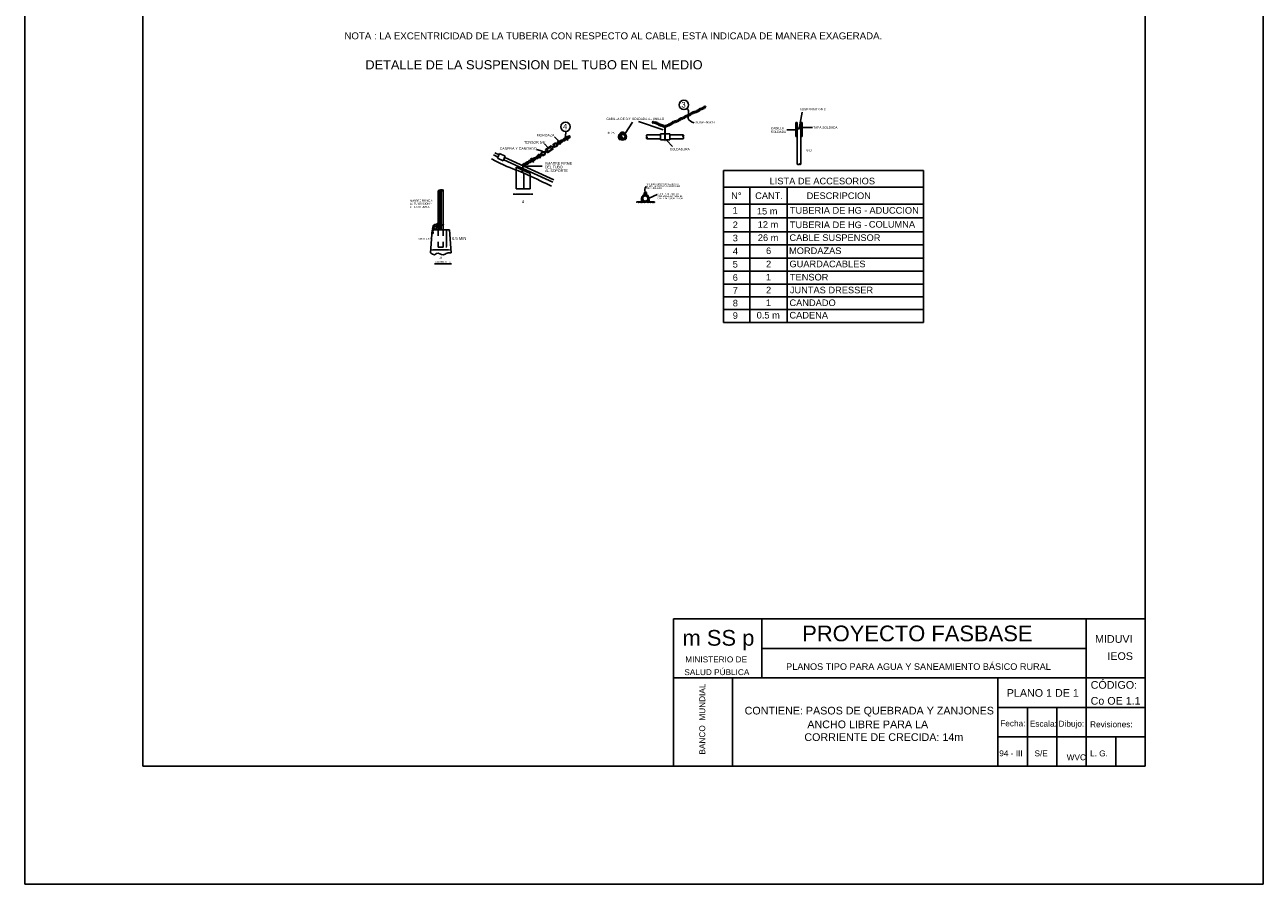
# Model space of a CAD drawing. Header units: metres. Extents: x 2644 to 4131, y 3282 to 4383.
# Tile 11 of 53: x 2880 to 2901, y 4353 to 4368. Entities that reach past the tile are written whole.
import ezdxf
from ezdxf.enums import TextEntityAlignment as Align

# ---------------------------------------------------------------- set-up
doc = ezdxf.new("R2010")
doc.units = ezdxf.units.M
doc.linetypes.add('ACAD_ISO03W100', pattern=[30, 12, -18])
doc.layers.add('Dibujo', color=7, linetype='Continuous')
doc.styles.add('Annotative', font='arial.ttf')
doc.styles.get("Standard").update_dxf_attribs({"font": 'arial.ttf'})
doc.dimstyles.new('gestion', dxfattribs={"dimscale": 0, "dimtxt": 0.025, "dimasz": 0.025, "dimexe": 0.02, "dimexo": 0.07, "dimgap": 0.01, "dimtad": 2, "dimtih": 1, "dimtoh": 1, "dimzin": 0, "dimdsep": 46, "dimtxsty": 'Standard', "dimblk": 'DOT', "dimcen": 0, "dimse1": 1, "dimse2": 1, "dimadec": 0, "dimazin": 0, "dimtm": 1e-09, "dimtfac": 1, "dimtix": 1, "dimtmove": 1, "dimatfit": 0, "dimldrblk": 'DOTSMALL', "dimfxl": 1, "dimtolj": 1, "dimtzin": 0, "dimarcsym": 2})
pattern_1 = [(241, (1793.045991, 3141.129393), (0.00373467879, -0.013024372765), [0.00958076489, -0.00958076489]), (241, (1793.049133, 3141.127651), (0.00373467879, -0.013024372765), [0.00958076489, -0.00958076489]), (241, (1793.052276, 3141.125909), (0.00373467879, -0.013024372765), [0.00958076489, -0.00958076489]), (331, (1793.052742, 3141.124281), (0.013024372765, 0.00373467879), [0.00958076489, -0.00958076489]), (331, (1793.051001, 3141.121139), (0.013024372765, 0.00373467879), [0.00958076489, -0.00958076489]), (331, (1793.049259, 3141.117996), (0.013024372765, 0.00373467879), [0.00958076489, -0.00958076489])]

# ---------------------------------------------------------------- blocks, each defined once
blk = doc.blocks.new('_Dot')
at = {"color": 0, "linetype": 'ByBlock', "lineweight": -2}
blk.add_line((-0.5, 0), (-1, 0), dxfattribs=at)
at = {"color": 0, "linetype": 'ByBlock', "const_width": 0.5}
blk.add_lwpolyline([(-0.25, 0, 1), (0.25, 0, 1)], format="xyb", close=True, dxfattribs=at)
blk = doc.blocks.new('*D669')
at = {"color": 0, "lineweight": -2, "transparency": 16777216}
blk.add_line((2887.014, 4364.337), (2887.014, 4364.096), dxfattribs=at)
at = {"layer": 'Defpoints', "color": 0, "transparency": 16777216}
for p in [(2886.961, 4364.362), (2886.961, 4364.071), (2887.014, 4364.071)]:
    blk.add_point(p, dxfattribs=at)
at = {"color": 0, "lineweight": -2, "transparency": 16777216, "xscale": 0.025, "yscale": 0.025, "zscale": 0.025}
for p, rotation in [((2887.014, 4364.362), 90), ((2887.014, 4364.071), 270)]:
    blk.add_blockref('_Dot', p, dxfattribs=dict(at, rotation=rotation))
at = {"color": 0, "transparency": 16777216, "insert": (2887.232, 4364.217), "char_height": 0.05, "attachment_point": 5}
blk.add_mtext('\\A1;0.5 MIN', dxfattribs=at)
blk = doc.blocks.new('_DotSmall')
at = {"color": 0, "linetype": 'ByBlock', "const_width": 0.5}
blk.add_lwpolyline([(-0.0625, 0, 1), (0.0625, 0, 1)], format="xyb", close=True, dxfattribs=at)
blk = doc.blocks.new('*D670')
at = {"color": 0, "lineweight": -2, "transparency": 16777216}
blk.add_line((2886.798, 4364.023), (2887.04, 4364.023), dxfattribs=at)
at = {"layer": 'Defpoints', "color": 0, "transparency": 16777216}
for p in [(2886.773, 4364.362), (2887.065, 4364.362), (2887.065, 4364.023)]:
    blk.add_point(p, dxfattribs=at)
at = {"color": 0, "lineweight": -2, "transparency": 16777216, "xscale": 0.025, "yscale": 0.025, "zscale": 0.025, "rotation": 180}
blk.add_blockref('_Dot', (2886.773, 4364.023), dxfattribs=at)
at = {"color": 0, "lineweight": -2, "transparency": 16777216, "xscale": 0.025, "yscale": 0.025, "zscale": 0.025}
blk.add_blockref('_Dot', (2887.065, 4364.023), dxfattribs=at)
at = {"color": 0, "transparency": 16777216, "insert": (2886.919, 4363.897), "char_height": 0.05, "attachment_point": 5}
blk.add_mtext('\\A1;a', dxfattribs=at)
blk = doc.blocks.new('*D671')
at = {"color": 0, "lineweight": -2, "transparency": 16777216}
blk.add_line((2888.329, 4365.304), (2888.329, 4365.085), dxfattribs=at)
at = {"layer": 'Defpoints', "color": 0, "transparency": 16777216}
for p in [(2888.323, 4365.329), (2888.329, 4365.06), (2888.433, 4365.06)]:
    blk.add_point(p, dxfattribs=at)
at = {"color": 0, "lineweight": -2, "transparency": 16777216, "xscale": 0.025, "yscale": 0.025, "zscale": 0.025}
for p, rotation in [((2888.329, 4365.329), 90), ((2888.329, 4365.06), 270)]:
    blk.add_blockref('_Dot', p, dxfattribs=dict(at, rotation=rotation))
at = {"color": 0, "transparency": 16777216, "insert": (2888.439, 4365.194), "char_height": 0.05, "attachment_point": 5}
blk.add_mtext('\\A1;f', dxfattribs=at)
blk = doc.blocks.new('*D446')
at = {"color": 0, "lineweight": -2, "transparency": 16777216}
for p, q in [((2888.172, 4364.967), (2888.147, 4364.967)), ((2888.197, 4364.967), (2888.433, 4364.967)), ((2888.458, 4364.967), (2888.483, 4364.967))]:
    blk.add_line(p, q, dxfattribs=at)
at = {"layer": 'Defpoints', "color": 0, "transparency": 16777216}
for p in [(2888.197, 4365.06), (2888.433, 4365.06), (2888.433, 4364.967)]:
    blk.add_point(p, dxfattribs=at)
at = {"color": 0, "lineweight": -2, "transparency": 16777216, "xscale": 0.025, "yscale": 0.025, "zscale": 0.025}
blk.add_blockref('_Dot', (2888.197, 4364.967), dxfattribs=at)
at = {"color": 0, "lineweight": -2, "transparency": 16777216, "xscale": 0.025, "yscale": 0.025, "zscale": 0.025, "rotation": 180}
blk.add_blockref('_Dot', (2888.433, 4364.967), dxfattribs=at)
at = {"color": 0, "transparency": 16777216, "insert": (2888.315, 4364.842), "char_height": 0.05, "attachment_point": 5}
blk.add_mtext('\\A1;d', dxfattribs=at)

msp = doc.modelspace()

# ---------------------------------------------------------------- hatches: boundary and pattern name
at = {"transparency": 33554539}
h = msp.add_hatch(color=256, dxfattribs=at)
h.dxf.hatch_style = 1
edge = h.paths.add_edge_path()
edge.add_line((2893.049, 4366.186), (2893.025, 4366.186))
edge.add_line((2893.025, 4366.186), (2893.025, 4366.091))
edge.add_ellipse((2892.993, 4366.086), major_axis=(-0.0324, -0.0051), ratio=0.247148, start_angle=175.5738, end_angle=180, ccw=False)
edge.add_ellipse((2892.993, 4366.086), major_axis=(-0.0324, -0.0051), ratio=0.247148, start_angle=180, end_angle=535.5738, ccw=False)
edge.add_line((2893.025, 4366.09), (2893.025, 4365.944))
edge.add_line((2893.025, 4365.944), (2893.049, 4365.944))
edge.add_line((2893.049, 4365.944), (2893.049, 4366.186))
edge = h.paths.add_edge_path()
edge.add_line((2892.961, 4366.186), (2892.938, 4366.186))
edge.add_line((2892.938, 4366.186), (2892.938, 4365.944))
edge.add_line((2892.938, 4365.944), (2892.961, 4365.944))
edge.add_line((2892.961, 4365.944), (2892.961, 4366.081))
edge.add_ellipse((2892.993, 4366.086), major_axis=(-0.0324, -0.0051), ratio=0.247148, start_angle=355.5738, end_angle=360, ccw=False)
edge.add_ellipse((2892.993, 4366.086), major_axis=(-0.0324, -0.0051), ratio=0.247148, start_angle=0, end_angle=355.5738, ccw=False)
edge.add_line((2892.961, 4366.082), (2892.961, 4366.186))
h = msp.add_hatch(color=256, dxfattribs=at)
h.dxf.hatch_style = 1
edge = h.paths.add_edge_path()
edge.add_spline(control_points=[(2889.998, 4365.897), (2890.018, 4365.914), (2889.985, 4365.938), (2889.98, 4365.973), (2890.007, 4365.985)], knot_values=[0, 0, 0, 0, 1, 2, 2, 2, 2], degree=3, periodic=0)
edge.add_arc((2890, 4365.941), 0.0442, 81.0916, 180)
edge.add_arc((2890, 4365.941), 0.0442, 180, 267.0267)
at = {"transparency": 33554674}
h = msp.add_hatch(dxfattribs=at)
h.set_pattern_fill('EARTH', color=256, scale=0.001509, angle=241)
h.set_pattern_definition(pattern_1)
edge = h.paths.add_edge_path()
edge.add_spline(control_points=[(2890.324, 4364.828), (2890.323, 4364.831), (2890.323, 4364.835), (2890.322, 4364.839)], knot_values=[4.862106, 4.862106, 4.862106, 4.862106, 4.958479, 4.958479, 4.958479, 4.958479], degree=3, periodic=0)
edge.add_line((2890.322, 4364.839), (2890.24, 4364.839))
edge.add_line((2890.24, 4364.839), (2890.24, 4364.828))
edge.add_line((2890.24, 4364.828), (2890.324, 4364.828))
h = msp.add_hatch(dxfattribs=at)
h.set_pattern_fill('EARTH', color=256, scale=0.001509, angle=241)
h.set_pattern_definition(pattern_1)
edge = h.paths.add_edge_path()
edge.add_ellipse((2890.388, 4364.855), major_axis=(0, -0.109), ratio=0.559625, start_angle=75.509, end_angle=81.196)
edge.add_line((2890.449, 4364.839), (2890.328, 4364.839))
edge.add_ellipse((2890.388, 4364.855), major_axis=(0, -0.109), ratio=0.559625, start_angle=278.804, end_angle=284.491)
edge.add_line((2890.329, 4364.828), (2890.447, 4364.828))
edge = h.paths.add_edge_path()
edge.add_line((2890.546, 4364.839), (2890.454, 4364.839))
edge.add_spline(control_points=[(2890.454, 4364.839), (2890.454, 4364.835), (2890.453, 4364.831), (2890.453, 4364.828)], knot_values=[1.324961, 1.324961, 1.324961, 1.324961, 1.42136, 1.42136, 1.42136, 1.42136], degree=3, periodic=0)
edge.add_line((2890.453, 4364.828), (2890.546, 4364.828))
edge.add_line((2890.546, 4364.828), (2890.546, 4364.839))

# ---------------------------------------------------------------- linework, layer by layer
for p, q in [((2892.994, 4366.085), (2893.049, 4366.358)), ((2890.045, 4366), (2890.169, 4366.19)), ((2890.689, 4366.058), (2890.273, 4366.201)), ((2892.938, 4365.944), (2892.938, 4366.186)), ((2892.938, 4366.186), (2892.961, 4366.186)), ((2892.961, 4366.186), (2892.961, 4365.477)), ((2893.025, 4366.186), (2893.025, 4365.477)), ((2893.025, 4366.186), (2893.049, 4366.186)), ((2893.049, 4365.944), (2893.049, 4366.186)), ((2888.846, 4365.942), (2888.908, 4365.879)), ((2889.041, 4365.947), (2889.022, 4365.934)), ((2889.022, 4365.934), (2889.057, 4365.882)), ((2889.039, 4366.033), (2889.037, 4365.945)), ((2889.077, 4365.895), (2889.041, 4365.947)), ((2890.414, 4365.974), (2890.643, 4365.974)), ((2890.414, 4365.909), (2890.643, 4365.909)), ((2890.643, 4365.889), (2890.643, 4365.994)), ((2890.719, 4365.994), (2890.643, 4365.994)), ((2890.719, 4366.11), (2890.719, 4365.881)), ((2890.726, 4366.11), (2890.726, 4365.881)), ((2890.726, 4365.994), (2890.803, 4365.994)), ((2890.803, 4365.889), (2890.803, 4365.994)), ((2890.803, 4365.974), (2891.032, 4365.974)), ((2890.803, 4365.909), (2891.032, 4365.909)), ((2892.938, 4366.062), (2892.79, 4366.061)), ((2892.961, 4365.944), (2892.938, 4365.944)), ((2893.025, 4365.944), (2893.049, 4365.944)), ((2893.036, 4366.1), (2893.22, 4366.097)), ((2888.542, 4365.726), (2888.647, 4365.698)), ((2888.678, 4365.824), (2888.742, 4365.755)), ((2888.678, 4365.681), (2888.711, 4365.702)), ((2888.687, 4365.676), (2888.716, 4365.695)), ((2888.72, 4365.708), (2888.73, 4365.714)), ((2888.725, 4365.701), (2888.735, 4365.707)), ((2888.795, 4365.759), (2888.785, 4365.752)), ((2888.8, 4365.751), (2888.79, 4365.745)), ((2888.832, 4365.783), (2888.804, 4365.764)), ((2888.842, 4365.779), (2888.809, 4365.757)), ((2888.921, 4365.878), (2888.901, 4365.865)), ((2888.901, 4365.865), (2888.936, 4365.813)), ((2888.956, 4365.826), (2888.921, 4365.878)), ((2888.936, 4365.813), (2888.956, 4365.826)), ((2889.057, 4365.882), (2889.077, 4365.895)), ((2890.719, 4365.889), (2890.643, 4365.889)), ((2890.719, 4365.881), (2890.726, 4365.881)), ((2890.726, 4365.889), (2890.803, 4365.889)), ((2890.752, 4365.88), (2890.851, 4365.776)), ((2887.89, 4365.597), (2887.811, 4365.633)), ((2887.908, 4365.636), (2887.836, 4365.669)), ((2887.882, 4365.577), (2887.916, 4365.656)), ((2887.98, 4365.532), (2887.882, 4365.577)), ((2888.014, 4365.611), (2887.916, 4365.656)), ((2887.98, 4365.532), (2888.014, 4365.611)), ((2888.82, 4365.171), (2887.988, 4365.552)), ((2888.838, 4365.21), (2888.006, 4365.591)), ((2888.463, 4365.577), (2888.443, 4365.564)), ((2888.443, 4365.564), (2888.479, 4365.512)), ((2888.498, 4365.525), (2888.463, 4365.577)), ((2888.479, 4365.512), (2888.498, 4365.525)), ((2888.584, 4365.646), (2888.564, 4365.633)), ((2888.564, 4365.633), (2888.599, 4365.581)), ((2888.619, 4365.594), (2888.584, 4365.646)), ((2888.599, 4365.581), (2888.619, 4365.594)), ((2888.433, 4365.317), (2888.197, 4365.425)), ((2888.197, 4365.06), (2888.197, 4365.425)), ((2888.338, 4365.444), (2888.638, 4365.446)), ((2888.433, 4365.06), (2888.433, 4365.317)), ((2886.889, 4365.027), (2886.877, 4365.026)), ((2886.877, 4364.362), (2886.877, 4365.026)), ((2886.889, 4364.362), (2886.889, 4365.027)), ((2886.913, 4364.362), (2886.913, 4365.027)), ((2886.926, 4365.022), (2886.913, 4365.027)), ((2886.926, 4364.362), (2886.926, 4365.022)), ((2886.961, 4364.362), (2886.961, 4365.037)), ((2888.197, 4365.06), (2888.433, 4365.06)), ((2890.453, 4364.899), (2890.588, 4364.965)), ((2890.24, 4364.839), (2890.546, 4364.839)), ((2886.743, 4363.973), (2886.773, 4364.362)), ((2887.065, 4364.362), (2886.773, 4364.362)), ((2887.096, 4363.972), (2887.065, 4364.362)), ((2886.812, 4363.79), (2887.103, 4363.79))]:
    msp.add_line(p, q)
at = {"linetype": 'ACAD_ISO03W100', "ltscale": 0.0001}
for p, q in [((2888.313, 4365.45), (2888.283, 4365.252)), ((2888.318, 4365.448), (2888.288, 4365.251)), ((2886.877, 4364.362), (2886.877, 4364.071)), ((2886.961, 4364.362), (2886.961, 4364.071)), ((2886.961, 4364.071), (2886.877, 4364.071))]:
    msp.add_line(p, q, dxfattribs=at)
at = {"color": 0}
for p, q in [((2891.714, 4365.372), (2895.107, 4365.372)), ((2891.714, 4365.372), (2891.714, 4362.791)), ((2895.107, 4365.372), (2895.107, 4365.085)), ((2891.714, 4365.085), (2895.107, 4365.085)), ((2892.158, 4365.085), (2892.158, 4362.791)), ((2892.792, 4365.085), (2892.792, 4362.791)), ((2895.107, 4365.085), (2895.107, 4362.791)), ((2891.714, 4364.799), (2895.107, 4364.799)), ((2891.714, 4364.569), (2895.107, 4364.569)), ((2891.714, 4364.33), (2895.107, 4364.33)), ((2891.714, 4364.109), (2895.107, 4364.109)), ((2891.714, 4363.885), (2895.107, 4363.885)), ((2891.714, 4363.661), (2895.107, 4363.661)), ((2891.714, 4363.442), (2895.107, 4363.442)), ((2891.714, 4363.226), (2895.107, 4363.226)), ((2891.714, 4363.015), (2895.107, 4363.015)), ((2891.714, 4362.791), (2895.107, 4362.791))]:
    msp.add_line(p, q, dxfattribs=at)
for points in [[(2888.711, 4365.702), (2888.696, 4365.725), (2888.789, 4365.787), (2888.804, 4365.764)], [(2888.72, 4365.708), (2888.711, 4365.722), (2888.786, 4365.772), (2888.795, 4365.759)], [(2888.809, 4365.757), (2888.824, 4365.735), (2888.731, 4365.672), (2888.716, 4365.695)], [(2888.8, 4365.751), (2888.809, 4365.737), (2888.734, 4365.687), (2888.725, 4365.701)], [(2888.735, 4365.707), (2888.73, 4365.714)], [(2888.785, 4365.752), (2888.79, 4365.745)]]:
    msp.add_lwpolyline(points)
for centre, radius in [((2891.042, 4366.483), 0.0791), ((2891.119, 4366.306), 0.0143), ((2891.146, 4366.317), 0.0143), ((2891.169, 4366.333), 0.0143), ((2891.193, 4366.349), 0.0143), ((2891.22, 4366.358), 0.0143), ((2891.247, 4366.366), 0.0143), ((2891.247, 4366.366), 0.0143), ((2891.274, 4366.377), 0.0143), ((2891.297, 4366.393), 0.0143), ((2891.321, 4366.409), 0.0143), ((2891.348, 4366.419), 0.0143), ((2891.348, 4366.419), 0.0143), ((2891.374, 4366.43), 0.0143), ((2891.398, 4366.446), 0.0143), ((2889.035, 4366.112), 0.0791), ((2890.522, 4366.187), 0.0143), ((2890.522, 4366.187), 0.0143), ((2890.551, 4366.182), 0.0143), ((2890.578, 4366.174), 0.0143), ((2890.603, 4366.161), 0.0143), ((2890.628, 4366.146), 0.0143), ((2890.655, 4366.138), 0.0143), ((2890.682, 4366.128), 0.0143), ((2890.709, 4366.12), 0.0143), ((2890.762, 4366.131), 0.0143), ((2890.788, 4366.144), 0.0143), ((2890.814, 4366.155), 0.0143), ((2890.838, 4366.171), 0.0143), ((2890.861, 4366.187), 0.0143), ((2890.888, 4366.196), 0.0143), ((2890.916, 4366.204), 0.0143), ((2890.916, 4366.204), 0.0143), ((2890.942, 4366.215), 0.0143), ((2890.966, 4366.231), 0.0143), ((2890.99, 4366.247), 0.0143), ((2891.017, 4366.256), 0.0143), ((2891.017, 4366.256), 0.0143), ((2891.043, 4366.267), 0.0143), ((2891.067, 4366.283), 0.0143), ((2891.067, 4366.283), 0.0143), ((2891.093, 4366.294), 0.0143), ((2889.938, 4365.941), 0.00715), ((2889.938, 4365.941), 0.00715), ((2889.94, 4365.955), 0.00715), ((2889.94, 4365.927), 0.00715), ((2889.945, 4365.969), 0.00715), ((2889.945, 4365.913), 0.00715), ((2890, 4365.941), 0.0552), ((2889.952, 4365.981), 0.00715), ((2889.952, 4365.901), 0.00715), ((2889.963, 4365.991), 0.00715), ((2890, 4365.941), 0.0442), ((2889.975, 4365.998), 0.00715), ((2889.98, 4366.011), 0.00715), ((2890.008, 4366.017), 0.00715), ((2890.021, 4366.011), 0.00715), ((2890.026, 4365.998), 0.00715), ((2890.038, 4365.991), 0.00715), ((2890.049, 4365.981), 0.00715), ((2890.049, 4365.901), 0.00715), ((2890.056, 4365.969), 0.00715), ((2890.056, 4365.913), 0.00715), ((2890.061, 4365.955), 0.00715), ((2890.061, 4365.927), 0.00715), ((2890.063, 4365.941), 0.00715), ((2890.063, 4365.941), 0.00715), ((2888.66, 4365.684), 0.00705), ((2888.833, 4365.813), 0.00705), ((2888.833, 4365.813), 0.00705), ((2888.833, 4365.813), 0.00705), ((2888.833, 4365.813), 0.00705), ((2888.836, 4365.799), 0.00705), ((2888.836, 4365.799), 0.00705), ((2888.836, 4365.799), 0.00705), ((2888.845, 4365.821), 0.00705), ((2888.845, 4365.821), 0.00705), ((2888.845, 4365.821), 0.00705), ((2888.857, 4365.828), 0.00705), ((2888.857, 4365.828), 0.00705), ((2888.857, 4365.828), 0.00705), ((2888.857, 4365.828), 0.00705), ((2888.86, 4365.775), 0.00705), ((2888.871, 4365.828), 0.00705), ((2888.871, 4365.828), 0.00705), ((2888.871, 4365.828), 0.00705), ((2888.873, 4365.78), 0.00705), ((2888.873, 4365.78), 0.00705), ((2888.873, 4365.78), 0.00705), ((2888.873, 4365.78), 0.00705), ((2888.885, 4365.828), 0.00705), ((2888.886, 4365.786), 0.00705), ((2888.886, 4365.786), 0.00705), ((2888.886, 4365.786), 0.00705), ((2888.886, 4365.786), 0.00705), ((2888.894, 4365.798), 0.00705), ((2888.899, 4365.832), 0.00705), ((2888.902, 4365.809), 0.00705), ((2888.912, 4365.835), 0.00705), ((2888.608, 4365.624), 0.00705), ((2888.618, 4365.65), 0.00705), ((2888.621, 4365.627), 0.00705), ((2888.626, 4365.661), 0.00705), ((2888.634, 4365.673), 0.00705), ((2888.634, 4365.673), 0.00705), ((2888.634, 4365.673), 0.00705), ((2888.634, 4365.673), 0.00705), ((2888.635, 4365.631), 0.00705), ((2888.647, 4365.679), 0.00705), ((2888.647, 4365.679), 0.00705), ((2888.647, 4365.679), 0.00705), ((2888.647, 4365.679), 0.00705), ((2888.649, 4365.631), 0.00705), ((2888.649, 4365.631), 0.00705), ((2888.649, 4365.631), 0.00705), ((2888.663, 4365.631), 0.00705), ((2888.663, 4365.631), 0.00705), ((2888.663, 4365.631), 0.00705), ((2888.663, 4365.631), 0.00705), ((2888.675, 4365.638), 0.00705), ((2888.675, 4365.638), 0.00705), ((2888.675, 4365.638), 0.00705), ((2888.684, 4365.66), 0.00705), ((2888.684, 4365.66), 0.00705), ((2888.684, 4365.66), 0.00705), ((2888.687, 4365.646), 0.00705), ((2888.687, 4365.646), 0.00705), ((2888.687, 4365.646), 0.00705), ((2888.687, 4365.646), 0.00705), ((2890.388, 4364.894), 0.0552), ((2890.388, 4364.894), 0.0442), ((2886.834, 4364.406), 0.0432), ((2886.837, 4364.452), 0.00371), ((2886.843, 4364.456), 0.00371), ((2886.849, 4364.46), 0.00371), ((2886.856, 4364.463), 0.00371), ((2886.862, 4364.468), 0.00371), ((2886.867, 4364.473), 0.00371), ((2886.911, 4364.426), 0.00371), ((2886.918, 4364.429), 0.00371), ((2886.925, 4364.432), 0.00371), ((2886.925, 4364.432), 0.00371), ((2886.932, 4364.436), 0.00371), ((2886.937, 4364.441), 0.00371), ((2886.943, 4364.445), 0.00371), ((2886.95, 4364.448), 0.00371), ((2886.95, 4364.448), 0.00371), ((2886.956, 4364.452), 0.00371), ((2886.962, 4364.457), 0.00371), ((2886.782, 4364.335), 0.00371), ((2886.784, 4364.384), 0.00371), ((2886.784, 4364.342), 0.00371), ((2886.785, 4364.328), 0.00371), ((2886.786, 4364.391), 0.00371), ((2886.787, 4364.377), 0.00371), ((2886.787, 4364.349), 0.00371), ((2886.787, 4364.321), 0.00371), ((2886.788, 4364.314), 0.00371), ((2886.789, 4364.37), 0.00371), ((2886.788, 4364.307), 0.00371), ((2886.79, 4364.363), 0.00371), ((2886.79, 4364.356), 0.00371), ((2886.834, 4364.406), 0.0222), ((2886.881, 4364.406), 0.00371), ((2886.887, 4364.409), 0.00371), ((2886.894, 4364.413), 0.00371), ((2886.9, 4364.417), 0.00371), ((2886.906, 4364.422), 0.00371)]:
    msp.add_circle(centre, radius)
for centre, radius, start, end in [((2890.735, 4366.121), 0.0143, 207.6466, 157.3067), ((2889.994, 4366.017), 0.00715, 6.5175, 356.7202), ((2888.674, 4365.686), 0.00705, 304.0396, 291.2871), ((2888.839, 4365.785), 0.00705, 304.0396, 291.2871), ((2888.846, 4365.773), 0.00705, 124.0396, 111.2871), ((2888.907, 4365.822), 0.00705, 156.4358, 106.3091), ((2888.613, 4365.637), 0.00705, 336.4358, 286.3091), ((2888.681, 4365.674), 0.00705, 124.0396, 111.2871), ((2888.681, 4365.674), 0.00705, 124.0396, 111.2871), ((2888.681, 4365.674), 0.00705, 124.0396, 111.2871), ((2888.681, 4365.674), 0.00705, 124.0396, 111.2871), ((2890.456, 4365.042), 0.0783, 134.023, 206.0466), ((2890.388, 4364.985), 0.0209, 270, 236.1381), ((2890.388, 4364.985), 0.0166, 252.8947, 248.7924), ((2886.793, 4364.427), 0.00371, 349.947, 241.2571), ((2886.796, 4364.433), 0.00371, 336.0579, 223.7123), ((2886.796, 4364.433), 0.00371, 255.039, 312.5098), ((2886.801, 4364.438), 0.00371, 325.0178, 205.8639), ((2886.801, 4364.438), 0.00371, 255.039, 307.0286), ((2886.805, 4364.442), 0.00371, 324.4859, 187.4759), ((2886.805, 4364.442), 0.00371, 255.039, 292.4519), ((2886.811, 4364.445), 0.00371, 346.1689, 175.2502), ((2886.811, 4364.445), 0.00371, 235.2764, 255.039), ((2886.816, 4364.449), 0.00371, 304.2388, 180.7951), ((2886.816, 4364.449), 0.00371, 255.039, 282.573), ((2886.822, 4364.45), 0.00371, 314.9342, 172.8773), ((2886.822, 4364.45), 0.00371, 217.7877, 255.039), ((2886.829, 4364.452), 0.00371, 297.2926, 177.392), ((2886.829, 4364.452), 0.00371, 207.9917, 255.039), ((2886.837, 4364.452), 0.00371, 279.3923, 172.5105), ((2886.837, 4364.452), 0.00371, 193.6829, 255.039), ((2886.874, 4364.476), 0.00371, 18.2919, 339.689), ((2886.881, 4364.479), 0.00371, 156.0018, 205.5896), ((2886.881, 4364.479), 0.00371, 156.0018, 205.5896), ((2886.788, 4364.405), 0.00371, 28.7221, 255.039), ((2886.788, 4364.413), 0.00371, 15.1926, 255.039), ((2886.788, 4364.398), 0.00371, 34.568, 343.1239), ((2886.79, 4364.42), 0.00371, 2.3547, 255.039), ((2886.79, 4364.42), 0.00371, 259.7716, 321.8265), ((2886.788, 4364.413), 0.00371, 278.5648, 327.2337), ((2886.788, 4364.405), 0.00371, 292.5194, 331.6249), ((2886.793, 4364.427), 0.00371, 255.039, 316.1386)]:
    msp.add_arc(centre, radius, start, end)
for centre, major_axis, ratio in [((2889.014, 4365.893), (-0.026, -0.0126), 0.694811), ((2889.085, 4365.934), (-0.026, -0.0126), 0.694811), ((2892.993, 4366.086), (-0.0324, -0.0051), 0.247148), ((2888.964, 4365.865), (-0.026, -0.0126), 0.694811), ((2888.334, 4365.469), (0.026, 0.0126), 0.694811), ((2888.385, 4365.497), (0.026, 0.0126), 0.694811), ((2888.435, 4365.525), (0.026, 0.0126), 0.694811), ((2888.506, 4365.566), (0.026, 0.0126), 0.694811), ((2888.556, 4365.594), (0.026, 0.0126), 0.694811)]:
    msp.add_ellipse(centre, major_axis=major_axis, ratio=ratio)
for centre, major_axis, ratio, start_param, end_param in [((2886.919, 4365.031), (0.0418, 0.0054), 0.234675, 4.835312, 9.424778), ((2890.388, 4364.855), (0, -0.109), 0.559625, 3.141593, 5.048319), ((2890.388, 4364.855), (0, -0.109), 0.559625, 1.234866, 3.141593)]:
    msp.add_ellipse(centre, major_axis=major_axis, ratio=ratio, start_param=start_param, end_param=end_param)
for points in [[(2891.096, 4366.425), (2891.122, 4366.366), (2891.114, 4366.254), (2891.218, 4366.177)], [(2890.414, 4365.974), (2890.407, 4365.951), (2890.421, 4365.928), (2890.414, 4365.909)], [(2891.032, 4365.909), (2891.038, 4365.932), (2891.025, 4365.955), (2891.032, 4365.974)], [(2892.961, 4365.477), (2892.984, 4365.471), (2893.006, 4365.484), (2893.025, 4365.477)]]:
    msp.add_spline(points, degree=3)
for points, knots in [([(2888.993, 4365.883), (2888.995, 4365.88), (2888.998, 4365.877), (2889.009, 4365.876), (2889.017, 4365.877), (2889.029, 4365.884), (2889.033, 4365.889), (2889.037, 4365.899), (2889.037, 4365.903), (2889.032, 4365.908), (2889.028, 4365.91), (2889.016, 4365.91), (2889.008, 4365.908), (2888.997, 4365.9), (2888.993, 4365.895), (2888.992, 4365.887), (2888.992, 4365.885), (2888.993, 4365.883)], [0, 0, 0, 0, 0.824043, 0.824043, 1.648085, 1.648085, 2.472128, 2.472128, 3.29617, 3.29617, 4.120213, 4.120213, 4.944256, 4.944256, 5.768298, 5.768298, 6.283185, 6.283185, 6.283185, 6.283185]), ([(2889.063, 4365.924), (2889.065, 4365.921), (2889.068, 4365.918), (2889.08, 4365.917), (2889.087, 4365.919), (2889.099, 4365.925), (2889.104, 4365.93), (2889.108, 4365.94), (2889.107, 4365.944), (2889.103, 4365.949), (2889.098, 4365.951), (2889.086, 4365.951), (2889.079, 4365.949), (2889.068, 4365.941), (2889.064, 4365.936), (2889.062, 4365.928), (2889.062, 4365.926), (2889.063, 4365.924)], [0, 0, 0, 0, 0.824043, 0.824043, 1.648085, 1.648085, 2.472128, 2.472128, 3.29617, 3.29617, 4.120213, 4.120213, 4.944256, 4.944256, 5.768298, 5.768298, 6.283185, 6.283185, 6.283185, 6.283185]), ([(2890.414, 4365.94), (2890.41, 4365.936), (2890.402, 4365.927), (2890.409, 4365.916), (2890.414, 4365.909)], [0.1678947, 0.1678947, 0.1678947, 0.1678947, 0.2337063, 0.3285802, 0.3285802, 0.3285802, 0.3285802]), ([(2891.032, 4365.943), (2891.035, 4365.947), (2891.043, 4365.956), (2891.036, 4365.967), (2891.032, 4365.974)], [0.1678947, 0.1678947, 0.1678947, 0.1678947, 0.2337063, 0.3285802, 0.3285802, 0.3285802, 0.3285802]), ([(2893.022, 4366.091), (2893.02, 4366.091), (2893.018, 4366.092), (2893.006, 4366.093), (2892.995, 4366.092), (2892.975, 4366.087), (2892.967, 4366.084), (2892.964, 4366.082)], [3.488471, 3.488471, 3.488471, 3.488471, 3.965833, 3.965833, 4.967706, 4.967706, 5.936307, 5.936307, 5.936307, 5.936307]), ([(2892.964, 4366.082), (2892.966, 4366.081), (2892.969, 4366.08), (2892.98, 4366.08), (2892.992, 4366.081), (2893.012, 4366.085), (2893.02, 4366.089), (2893.022, 4366.091)], [0.346879, 0.346879, 0.346879, 0.346879, 0.82424, 0.82424, 1.826113, 1.826113, 2.794714, 2.794714, 2.794714, 2.794714]), ([(2888.942, 4365.855), (2888.944, 4365.852), (2888.948, 4365.849), (2888.959, 4365.848), (2888.966, 4365.85), (2888.978, 4365.856), (2888.983, 4365.861), (2888.987, 4365.871), (2888.986, 4365.875), (2888.982, 4365.88), (2888.977, 4365.882), (2888.965, 4365.882), (2888.958, 4365.88), (2888.947, 4365.872), (2888.943, 4365.867), (2888.941, 4365.859), (2888.942, 4365.857), (2888.942, 4365.855)], [0, 0, 0, 0, 0.824043, 0.824043, 1.648085, 1.648085, 2.472128, 2.472128, 3.29617, 3.29617, 4.120213, 4.120213, 4.944256, 4.944256, 5.768298, 5.768298, 6.283185, 6.283185, 6.283185, 6.283185]), ([(2887.777, 4365.568), (2887.989, 4365.454), (2888.34, 4365.334), (2888.54, 4365.223), (2888.753, 4365.126), (2888.796, 4365.106)], [0.404509, 0.404509, 0.404509, 0.404509, 1, 2, 2.29379, 2.29379, 2.29379, 2.29379]), ([(2888.356, 4365.479), (2888.354, 4365.482), (2888.351, 4365.485), (2888.339, 4365.486), (2888.332, 4365.485), (2888.32, 4365.478), (2888.315, 4365.473), (2888.311, 4365.463), (2888.312, 4365.46), (2888.316, 4365.454), (2888.321, 4365.452), (2888.333, 4365.452), (2888.34, 4365.454), (2888.351, 4365.462), (2888.355, 4365.468), (2888.357, 4365.475), (2888.357, 4365.477), (2888.356, 4365.479)], [0, 0, 0, 0, 0.824043, 0.824043, 1.648085, 1.648085, 2.472128, 2.472128, 3.29617, 3.29617, 4.120213, 4.120213, 4.944256, 4.944256, 5.768298, 5.768298, 6.283185, 6.283185, 6.283185, 6.283185]), ([(2888.406, 4365.507), (2888.405, 4365.51), (2888.401, 4365.513), (2888.39, 4365.514), (2888.383, 4365.513), (2888.37, 4365.506), (2888.366, 4365.501), (2888.362, 4365.491), (2888.362, 4365.488), (2888.367, 4365.482), (2888.371, 4365.48), (2888.384, 4365.48), (2888.391, 4365.482), (2888.402, 4365.49), (2888.406, 4365.495), (2888.407, 4365.503), (2888.407, 4365.505), (2888.406, 4365.507)], [0, 0, 0, 0, 0.824043, 0.824043, 1.648085, 1.648085, 2.472128, 2.472128, 3.29617, 3.29617, 4.120213, 4.120213, 4.944256, 4.944256, 5.768298, 5.768298, 6.283185, 6.283185, 6.283185, 6.283185]), ([(2888.457, 4365.535), (2888.455, 4365.538), (2888.452, 4365.541), (2888.44, 4365.542), (2888.433, 4365.54), (2888.421, 4365.534), (2888.416, 4365.529), (2888.412, 4365.519), (2888.413, 4365.515), (2888.417, 4365.51), (2888.422, 4365.508), (2888.434, 4365.508), (2888.441, 4365.51), (2888.452, 4365.518), (2888.456, 4365.523), (2888.458, 4365.531), (2888.458, 4365.533), (2888.457, 4365.535)], [0, 0, 0, 0, 0.824043, 0.824043, 1.648085, 1.648085, 2.472128, 2.472128, 3.29617, 3.29617, 4.120213, 4.120213, 4.944256, 4.944256, 5.768298, 5.768298, 6.283185, 6.283185, 6.283185, 6.283185]), ([(2888.527, 4365.576), (2888.525, 4365.579), (2888.522, 4365.582), (2888.511, 4365.583), (2888.503, 4365.582), (2888.491, 4365.575), (2888.486, 4365.57), (2888.483, 4365.56), (2888.483, 4365.557), (2888.487, 4365.551), (2888.492, 4365.549), (2888.504, 4365.549), (2888.512, 4365.551), (2888.523, 4365.559), (2888.526, 4365.565), (2888.528, 4365.572), (2888.528, 4365.574), (2888.527, 4365.576)], [0, 0, 0, 0, 0.824043, 0.824043, 1.648085, 1.648085, 2.472128, 2.472128, 3.29617, 3.29617, 4.120213, 4.120213, 4.944256, 4.944256, 5.768298, 5.768298, 6.283185, 6.283185, 6.283185, 6.283185]), ([(2888.577, 4365.604), (2888.576, 4365.607), (2888.572, 4365.61), (2888.561, 4365.611), (2888.554, 4365.61), (2888.542, 4365.603), (2888.537, 4365.598), (2888.533, 4365.588), (2888.534, 4365.584), (2888.538, 4365.579), (2888.543, 4365.577), (2888.555, 4365.577), (2888.562, 4365.579), (2888.573, 4365.587), (2888.577, 4365.592), (2888.579, 4365.6), (2888.578, 4365.602), (2888.577, 4365.604)], [0, 0, 0, 0, 0.824043, 0.824043, 1.648085, 1.648085, 2.472128, 2.472128, 3.29617, 3.29617, 4.120213, 4.120213, 4.944256, 4.944256, 5.768298, 5.768298, 6.283185, 6.283185, 6.283185, 6.283185]), ([(2892.994, 4365.477), (2892.998, 4365.474), (2893.008, 4365.466), (2893.019, 4365.473), (2893.025, 4365.477)], [0.1678947, 0.1678947, 0.1678947, 0.1678947, 0.2337063, 0.3285802, 0.3285802, 0.3285802, 0.3285802]), ([(2886.953, 4365.036), (2886.949, 4365.037), (2886.942, 4365.037), (2886.917, 4365.036), (2886.894, 4365.031), (2886.886, 4365.027)], [6.844695, 6.844695, 6.844695, 6.844695, 7.464918, 7.464918, 8.863268, 8.863268, 8.863268, 8.863268]), ([(2886.913, 4365.027), (2886.922, 4365.027), (2886.932, 4365.029), (2886.945, 4365.032), (2886.95, 4365.034), (2886.953, 4365.036)], [4.545156, 4.545156, 4.545156, 4.545156, 5.223038, 5.223038, 5.721676, 5.721676, 5.721676, 5.721676]), ([(2890.383, 4364.97), (2890.381, 4364.969), (2890.379, 4364.969), (2890.377, 4364.968), (2890.368, 4364.965), (2890.36, 4364.96), (2890.34, 4364.939), (2890.331, 4364.919), (2890.321, 4364.871), (2890.321, 4364.844), (2890.325, 4364.819)], [3.211713, 3.211713, 3.211713, 3.211713, 3.308926, 3.308926, 3.308926, 3.683325, 3.683325, 4.350079, 4.350079, 5.038831, 5.038831, 5.038831, 5.038831]), ([(2890.451, 4364.819), (2890.452, 4364.821), (2890.452, 4364.823), (2890.457, 4364.857), (2890.454, 4364.891), (2890.435, 4364.943), (2890.419, 4364.962), (2890.4, 4364.968)], [1.244531, 1.244531, 1.244531, 1.244531, 1.3027, 1.3027, 2.159636, 2.159636, 2.973944, 2.973944, 2.973944, 2.973944]), ([(2886.743, 4363.973), (2886.768, 4363.966), (2886.804, 4363.921), (2886.868, 4363.994), (2886.95, 4363.917), (2887.027, 4363.976), (2887.072, 4363.977), (2887.096, 4363.972)], [0.2640044, 0.2640044, 0.2640044, 0.2640044, 0.446407, 0.5472642, 0.8246196, 0.9876364, 1.1669072, 1.1669072, 1.1669072, 1.1669072])]:
    msp.add_open_spline(points, degree=3, knots=knots)
for points in [[(2890.007, 4365.985), (2889.98, 4365.973), (2889.985, 4365.938), (2890.018, 4365.914), (2889.998, 4365.897)], [(2886.886, 4365.027), (2886.887, 4365.027), (2886.888, 4365.027), (2886.889, 4365.027)], [(2886.913, 4364.371), (2886.903, 4364.369), (2886.894, 4364.367), (2886.889, 4364.364)]]:
    msp.add_open_spline(points, degree=3)
at = {"layer": 'Dibujo', "color": 0, "linetype": 'ByBlock'}
for p, q in [((2879.866, 4353.265), (2879.866, 4382.965)), ((2900.866, 4382.965), (2900.866, 4353.265)), ((2881.866, 4380.965), (2881.866, 4355.265)), ((2898.866, 4380.965), (2898.866, 4355.265)), ((2890.866, 4357.765), (2890.866, 4355.265)), ((2898.866, 4357.765), (2890.866, 4357.765)), ((2892.366, 4357.765), (2892.366, 4356.765)), ((2897.866, 4355.265), (2897.866, 4357.765)), ((2897.866, 4357.265), (2892.366, 4357.265)), ((2898.866, 4356.765), (2890.866, 4356.765)), ((2891.866, 4356.765), (2891.866, 4355.265)), ((2891.866, 4355.265), (2891.866, 4356.765)), ((2896.366, 4355.265), (2896.366, 4356.765)), ((2898.866, 4356.265), (2896.366, 4356.265)), ((2896.866, 4355.265), (2896.866, 4356.265)), ((2897.366, 4355.265), (2897.366, 4356.265)), ((2898.866, 4355.765), (2896.366, 4355.765)), ((2898.366, 4355.265), (2898.366, 4355.765)), ((2898.866, 4355.265), (2881.866, 4355.265)), ((2900.866, 4353.265), (2879.866, 4353.265))]:
    msp.add_line(p, q, dxfattribs=at)

# ---------------------------------------------------------------- texts
for s, height, p in [('NOTA : LA EXCENTRICIDAD DE LA TUBERIA CON RESPECTO AL CABLE, ESTA INDICADA DE MANERA EXAGERADA.', 0.11737, (2885.286, 4367.595)), ('DETALLE DE LA SUSPENSION DEL TUBO EN EL MEDIO', 0.15474, (2885.642, 4367.086)), ('3', 0.0944, (2890.999, 4366.438)), ('SUSPENSOR Φ C', 0.03856, (2893.004, 4366.389)), ('4', 0.0944, (2888.991, 4366.067)), ('CABILLA DE 3/4" SOLDADA AL ANILLO ', 0.03856, (2889.728, 4366.227)), ('SUSPENSOR', 0.0386, (2891.235, 4366.168)), ('TAPA SOLDADA', 0.03856, (2893.233, 4366.079)), ('MORDAZA', 0.0431, (2888.545, 4365.948)), ('Φ 25', 0.0386, (2889.748, 4365.987)), ('SOLDADA', 0.0386, (2892.517, 4366.006)), ('CABILLA ', 0.0386, (2892.517, 4366.068)), ('CADENA Y CANDADO', 0.04311, (2887.918, 4365.721)), ("TENSOR 5/8''", 0.04311, (2888.33, 4365.826)), ('SOLDADURA', 0.0386, (2890.804, 4365.712)), ('Φ B', 0.0386, (2893.115, 4365.692)), ('AMARRE FIRME', 0.04311, (2888.685, 4365.471)), ('AL SOPORTE', 0.0431, (2888.688, 4365.346)), ('DEL TUBO', 0.0431, (2888.685, 4365.408)), ('3/4" PARA ADUCCIONES Φ 50 a', 0.02586, (2890.408, 4365.127)), ('Φ 100 - Φ 25 PARA ADUCCIONES', 0.02586, (2890.409, 4365.092)), ('DE Φ 150 a 200', 0.02586, (2890.41, 4365.058)), ('AMARRE FIRME A ', 0.03195, (2886.395, 4364.842)), ('CABLE DE SUSPENSION', 0.02586, (2890.592, 4364.884)), ('CON ARGOLLA PARA EL ', 0.02586, (2890.593, 4364.921)), ('CABILLA DE AMARRE', 0.02586, (2890.596, 4364.958)), ('A LA COLUMNA', 0.03195, (2886.395, 4364.737)), ('LA FUNDACION Y', 0.03195, (2886.395, 4364.792)), ('CABILLA 3/4', 0.02738, (2886.534, 4364.196)), ('CORTE A - A', 0.03195, (2886.823, 4363.801))]:
    msp.add_text(s, height=height).set_placement(p)
at = {"color": 0}
for s, height, p in [('LISTA DE ACCESORIOS', 0.11229, (2892.496, 4365.135)), ('N°', 0.1123, (2891.844, 4364.886)), ('CANT.', 0.1123, (2892.251, 4364.886)), ('DESCRIPCION', 0.11229, (2893.124, 4364.886)), ('1', 0.112, (2891.867, 4364.638)), ('15 m', 0.1123, (2892.28, 4364.624)), ('TUBERIA DE HG -', 0.11229, (2892.839, 4364.638)), ('ADUCCION', 0.1123, (2894.188, 4364.638)), ('2', 0.112, (2891.87, 4364.393)), ('12 m', 0.1123, (2892.294, 4364.398)), ('TUBERIA DE HG -', 0.11229, (2892.839, 4364.393)), ('COLUMNA', 0.1123, (2894.178, 4364.401)), ('3', 0.112, (2891.87, 4364.169)), ('26 m', 0.1123, (2892.296, 4364.175)), ('CABLE SUSPENSOR', 0.11229, (2892.832, 4364.175)), ('4', 0.112, (2891.873, 4363.948)), ('6', 0.112, (2892.435, 4363.953)), ('MORDAZAS', 0.1123, (2892.825, 4363.953)), ('5', 0.112, (2891.87, 4363.724)), ('2', 0.112, (2892.435, 4363.729)), ('GUARDACABLES', 0.11229, (2892.832, 4363.729)), ('6', 0.112, (2891.87, 4363.499)), ('1', 0.112, (2892.432, 4363.505)), ('TENSOR', 0.1123, (2892.839, 4363.505)), ('7', 0.112, (2891.871, 4363.281)), ('2', 0.112, (2892.435, 4363.287)), ('JUNTAS DRESSER', 0.11229, (2892.839, 4363.287)), ('8', 0.112, (2891.871, 4363.065)), ('1', 0.112, (2892.432, 4363.071)), ('CANDADO', 0.1123, (2892.832, 4363.071)), ('9', 0.112, (2891.871, 4362.854)), ('0.5 m', 0.1123, (2892.276, 4362.86)), ('CADENA', 0.1123, (2892.832, 4362.86))]:
    msp.add_text(s, height=height, dxfattribs=at).set_placement(p)
at = {"layer": 'Dibujo', "color": 0, "linetype": 'ByBlock'}
for s, height, p in [('m SS p', 0.2662, (2891.018, 4357.311)), ('PROYECTO FASBASE', 0.26624, (2893.048, 4357.386)), ('PLANOS TIPO PARA AGUA Y SANEAMIENTO BÁSICO RURAL', 0.11076, (2892.776, 4356.901))]:
    msp.add_text(s, height=height, dxfattribs=at).set_placement(p)
at = {"layer": 'Dibujo', "color": 0, "linetype": 'ByBlock', "style": 'Annotative'}
for s, p in [('MIDUVI', (2898.014, 4357.36)), ('IEOS', (2898.223, 4357.069)), ('CÓDIGO:', (2897.94, 4356.581)), ('PLANO 1 DE 1', (2896.517, 4356.445)), ('CONTIENE: PASOS DE QUEBRADA Y ZANJONES', (2892.072, 4356.145)), ('Co OE 1.1', (2897.939, 4356.311))]:
    msp.add_text(s, height=0.13, dxfattribs=at).set_placement(p)
at = {"layer": 'Dibujo', "color": 0, "linetype": 'ByBlock'}
for s, p in [('MINISTERIO DE', (2891.589, 4357.028)), ('SALUD PÚBLICA', (2891.601, 4356.812)), ('Fecha:', (2896.62, 4355.943)), ('Escala:', (2897.137, 4355.938)), ('Dibujo:', (2897.613, 4355.938)), ('Revisiones:', (2898.291, 4355.927)), ('94 - III', (2896.588, 4355.436)), ('S/E', (2897.1, 4355.434)), ('WVC', (2897.696, 4355.368)), ('L. G. ', (2898.1, 4355.434))]:
    msp.add_text(s, height=0.1, dxfattribs=at).set_placement(p, align=Align.CENTER)
msp.add_text('BANCO  MUNDIAL', height=0.1, rotation=90, dxfattribs=at).set_placement((2891.403, 4356.067), align=Align.CENTER)
at = {"layer": 'Dibujo', "color": 0, "linetype": 'ByBlock', "insert": (2893.085, 4356.042), "char_height": 0.13, "width": 2.74501, "attachment_point": 1}
msp.add_mtext(' ANCHO LIBRE PARA LA CORRIENTE DE CRECIDA: 14m', dxfattribs=at)

# ---------------------------------------------------------------- dimensions: what is measured, and where the dimension line sits
for base, p1, p2, text, picture, middle in [((2888.329, 4365.06), (2888.323, 4365.329), (2888.433, 4365.06), 'f', '*D671', (2888.439, 4365.194)), ((2887.014, 4364.071), (2886.961, 4364.362), (2886.961, 4364.071), '0.5 MIN', '*D669', (2887.232, 4364.217))]:
    dim = msp.add_linear_dim(base=base, p1=p1, p2=p2, angle=90, text=text, dimstyle='gestion', override={"dimscale": 1, "dimtxt": 0.05, "dimgap": 0.1})
    dim.commit()
    dim.dimension.update_dxf_attribs({"geometry": picture, "text_midpoint": middle})
for base, p1, p2, text, picture, middle in [((2888.433, 4364.967), (2888.197, 4365.06), (2888.433, 4365.06), 'd', '*D446', (2888.315, 4364.842)), ((2887.065, 4364.023), (2886.773, 4364.362), (2887.065, 4364.362), 'a', '*D670', (2886.919, 4363.897))]:
    dim = msp.add_linear_dim(base=base, p1=p1, p2=p2, text=text, dimstyle='gestion', override={"dimscale": 1, "dimtxt": 0.05, "dimgap": 0.1})
    dim.commit()
    dim.dimension.update_dxf_attribs({"geometry": picture, "text_midpoint": middle})

doc.saveas('drawing.dxf')
